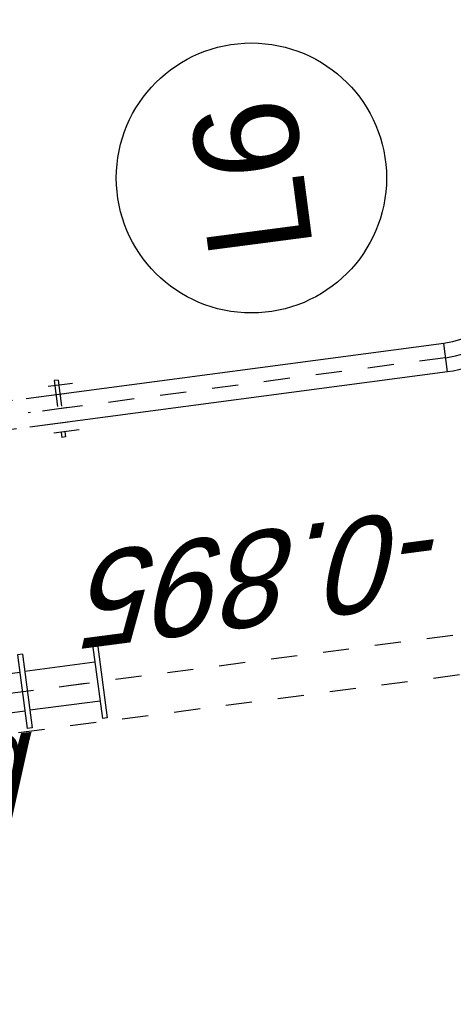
# Model space of a CAD drawing. Header units: metres. Extents: x 118052 to 118564, y 454784 to 455719.
# Tile 122 of 160: x 118521.22 to 118522.88, y 455269.2 to 455272.97. Entities that reach past the tile are written whole.
import ezdxf
from ezdxf.enums import TextEntityAlignment as Align

# ---------------------------------------------------------------- set-up
doc = ezdxf.new("R2010")
doc.units = ezdxf.units.M
doc.header["$LTSCALE"] = 0.5
for name, pattern in [('CENTER', [2, 1.25, -0.25, 0.25, -0.25]), ('HIDDEN2', [4.7625, 3.175, -1.5875]), ('Tauw_L_Center2', [6.499, 4, -0.833, 0.833, -0.833])]:
    doc.linetypes.add(name, pattern=pattern)
for name, color, linetype in [('0H', 6, 'CENTER'), ('0Hu1', 6, 'Continuous'), ('Koningsstal VIEUWPORT', 254, 'Continuous'), ('LBH-COLASIT', 6, 'HIDDEN2'), ('ME_N_D_EB00----hollandia~-_-----', 135, 'Continuous'), ('ZU_B_-_AL999---LR_pvc125_sdr00__18_^200~N_-----', 1, 'Continuous'), ('ZU_B_-_EL995---LO_pvc125_sdr00~H_-----', 1, 'Tauw_L_Center2'), ('ZU_N_-_AL999---LL_PE-110_pgr17__20_^200~M_-----', 7, 'Continuous'), ('ZU_N_-_AL999---LSIpvc160_sdr34__18_^200~N_-----', 7, 'Continuous'), ('ZU_N_-_EL999---LL_PE-110_pgr17~H_-----', 2, 'Tauw_L_Center2'), ('ZU_N_-_EL999---LL_PE-110_pgr17~W_-----', 15, 'Continuous'), ('ZU_N_-_EL999---LSipvc160_sdr34~H_-----', 2, 'Tauw_L_Center2'), ('ZU_N_-_ML999---LL_PE-110_pgr17__20_^200~M_-----', 7, 'Continuous')]:
    doc.layers.add(name, color=color, linetype=linetype)
doc.styles.add('tcb_isocp', font='tcb_isocp.shx')

# ---------------------------------------------------------------- blocks, each defined once
blk = doc.blocks.new('M150600')
for p, q in [((-150, 142.5), (-150, -142.5)), ((-131, 142.5), (-150, 142.5)), ((-131, 142.5), (-131, -142.5)), ((140.5, 142.5), (140.5, -142.5)), ((159.5, 142.5), (140.5, 142.5)), ((159.5, 142.5), (159.5, -142.5)), ((431, 142.5), (431, -142.5)), ((450, 142.5), (431, 142.5)), ((450, 142.5), (450, -142.5)), ((-131, 75), (140.5, 75)), ((431, 75), (159.5, 75)), ((-131, -75), (140.5, -75)), ((431, -75), (159.5, -75)), ((-131, -142.5), (-150, -142.5)), ((159.5, -142.5), (140.5, -142.5)), ((450, -142.5), (431, -142.5))]:
    blk.add_line(p, q)
blk = doc.blocks.new('slibverwerkingsgebouw')
at = {"layer": '0H'}
blk.add_line((498.8, 1821.3), (500.1, -149.7), dxfattribs=at)
at = {"layer": 'LBH-COLASIT'}
for p, q in [((1501.1, -149), (1500.8, 353.5)), ((1611.1, -148.9), (1610.8, 353.6)), ((1556.2, -156.4), (1556.1, -26.4)), ((1466.2, -187), (1466.1, -89.1)), ((1646.2, -184.1), (1646.1, -90.1)), ((1666.1, -116.4), (1446.1, -116.5)), ((1446.1, -131.5), (1446.1, -116.5)), ((1666.1, -131.4), (1446.1, -131.5)), ((1666.1, -131.4), (1666.1, -116.4))]:
    blk.add_line(p, q, dxfattribs=at)
at = {"layer": '0Hu1', "rotation": 270.0390618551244}
blk.add_blockref('M150600', (499.8, 300.3), dxfattribs=at)
blk = doc.blocks.new('Leidingen')
at = {"layer": 'ZU_B_-_EL995---LO_pvc125_sdr00~H_-----'}
blk.add_lwpolyline([(-207549.2, 1498.8), (-207549.2, -12384.9)], dxfattribs=at)
at = {"layer": 'ZU_N_-_EL999---LL_PE-110_pgr17~H_-----'}
blk.add_lwpolyline([(-183781.8, -30989.7), (-189811.5, -30990.3, -0.414214), (-190196.6, -30605.3), (-190197.8, -17380.6, 0.19931), (-190311, -17107.9), (-198624, -8821.9, 0.198667), (-198896.1, -8709.6), (-205952.2, -8714.4, -0.414006), (-206337.5, -8329.9), (-206339.7, -6716.3)], format="xyb", dxfattribs=at)
at = {"layer": 'ZU_N_-_EL999---LL_PE-110_pgr17~W_-----', "linetype": 'Continuous'}
blk.add_line((-206392.5, -8330), (-206282.5, -8329.9), dxfattribs=at)
at = {"layer": 'ZU_N_-_EL999---LL_PE-110_pgr17~W_-----'}
for points in [[(-183722.9, -31044.7), (-189811.5, -31045.3, -0.414214), (-190251.6, -30605.3), (-190252.8, -17380.6, 0.19931), (-190349.9, -17146.9), (-198662.9, -8860.9, 0.198667), (-198896, -8764.6), (-205952.2, -8769.4, -0.414006), (-206392.5, -8330), (-206394.7, -6716.4)], [(-183722.9, -30934.7), (-189811.5, -30935.3, -0.414214), (-190141.6, -30605.3), (-190142.8, -17380.6, 0.19931), (-190272.2, -17069), (-198585.2, -8783, 0.198667), (-198896.1, -8654.6), (-205952.2, -8659.4, -0.414006), (-206282.5, -8329.9), (-206284.7, -6716.2)]]:
    blk.add_lwpolyline(points, format="xyb", dxfattribs=at)
at = {"layer": 'ZU_N_-_EL999---LSipvc160_sdr34~H_-----'}
blk.add_lwpolyline([(-207395.7, -6715.4), (-207395.7, -20264.9)], dxfattribs=at)
at = {"layer": 'ZU_N_-_ML999---LL_PE-110_pgr17__20_^200~M_-----', "flags": 128}
blk.add_lwpolyline([(-205503.4, -8714.1, 0, 0, 0), (-205497.1, -8833.9, 0, 91.8, 0), (-205497.5, -8824.8, 91.8, 169.7, 0), (-205498.9, -8798.8, 169.7, 221.7, 0), (-205501, -8760, 221.7, 240, 0), (-205503.4, -8714.1, 240, 221.7, 0), (-205505.8, -8668.3, 221.7, 169.7, 0), (-205507.8, -8629.4, 169.7, 91.8, 0), (-205509.2, -8603.4, 91.8, 0, 0), (-205509.7, -8594.3, 0, 0, 0), (-205503.4, -8714.1, 0, 0, 0), (-205530.4, -8199, 0, 0, 0)], format="xyseb", dxfattribs=at)
at = {"layer": 'ZU_N_-_ML999---LL_PE-110_pgr17__20_^200~M_-----'}
blk.add_circle((-205557.5, -7682.1), 517.6, dxfattribs=at)
at = {"layer": 'ME_N_D_EB00----hollandia~-_-----'}
blk.add_blockref('slibverwerkingsgebouw', (-207895.7, -6715.7), dxfattribs=at)
at = {"layer": 'ZU_B_-_AL999---LR_pvc125_sdr00__18_^200~N_-----', "style": 'tcb_isocp', "oblique": 20.0002}
blk.add_text('bob. -0.570', height=360, rotation=90.0054, dxfattribs=at).set_placement((-207553.4, -6602.2))
at = {"layer": 'ZU_N_-_AL999---LL_PE-110_pgr17__20_^200~M_-----', "style": 'tcb_isocp'}
blk.add_text('L6', height=400, dxfattribs=at).set_placement((-205557.5, -7682.1), align=Align.MIDDLE)
at = {"layer": 'ZU_N_-_AL999---LSIpvc160_sdr34__18_^200~N_-----', "style": 'tcb_isocp', "oblique": 20.0002}
blk.add_text('bob. -0.895', height=360, rotation=90, dxfattribs=at).set_placement((-206902.8, -9330))

msp = doc.modelspace()

# ---------------------------------------------------------------- block references
at = {"layer": 'Koningsstal VIEUWPORT', "color": 6, "xscale": 0.0009975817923, "yscale": 0.0009975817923, "zscale": 0.0009975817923, "rotation": 97.46987594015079}
msp.add_blockref('Leidingen', (118487.852, 455474.6886), dxfattribs=at)

doc.saveas('drawing.dxf')
